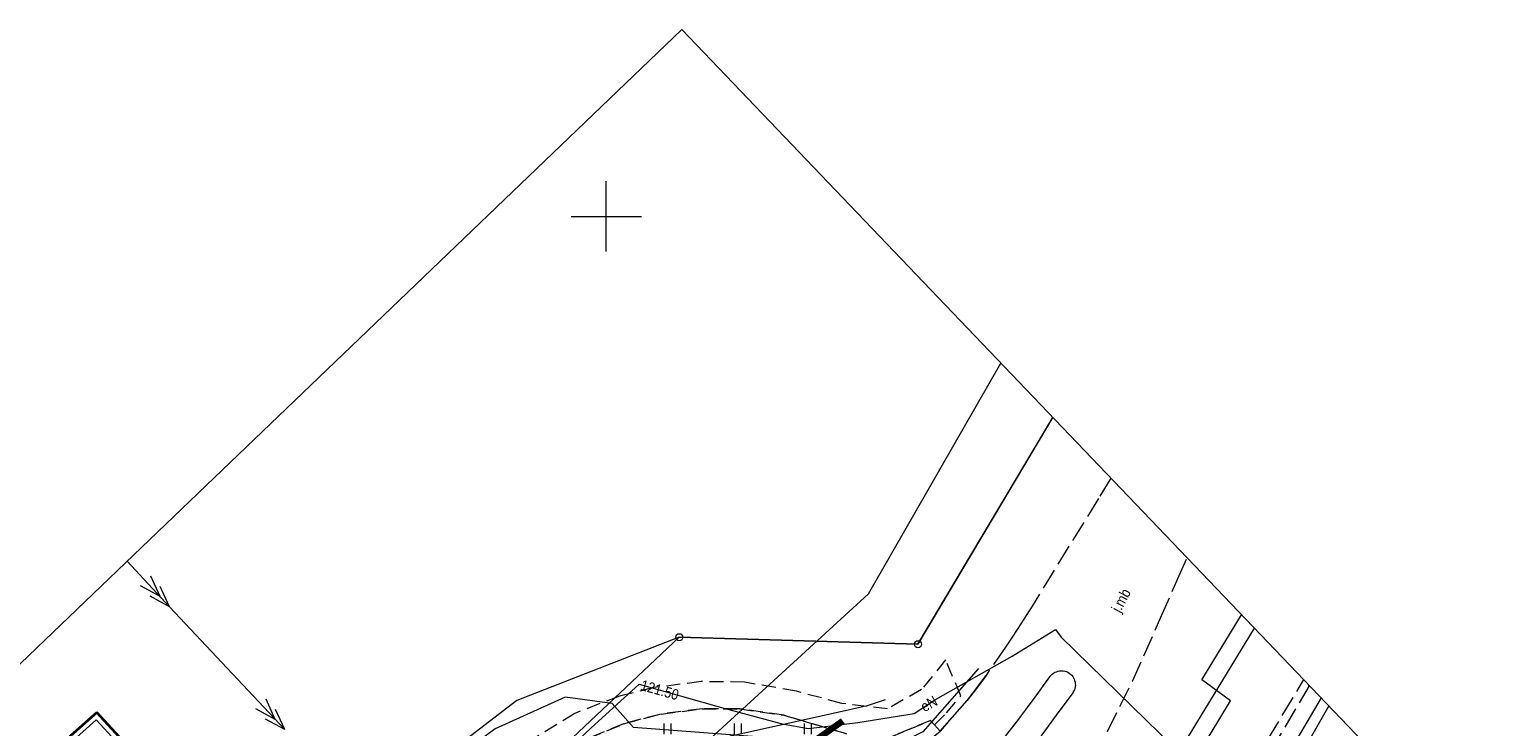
# Model space of a CAD drawing. Extents: x 0 to 6443539, y 0 to 5655063.
# Tile 23 of 64: x 6440759 to 6440864, y 5655014 to 5655063. Entities that reach past the tile are written whole.
import ezdxf
from ezdxf.enums import TextEntityAlignment as Align

# ---------------------------------------------------------------- set-up
doc = ezdxf.new("R2010")
doc.units = 0
doc.header["$MEASUREMENT"] = 0
for name, pattern in [('1.0_0.5', [1.5, 1, -0.5]), ('1.5_0.5', [2, 1.5, -0.5]), ('2', [0.9, 0.6, -0.3]), ('219-500', [0]), ('PRZER2-1', [3, 2, -1])]:
    doc.linetypes.add(name, pattern=pattern)
doc.layers.get('0').update_dxf_attribs({"color": 2, "linetype": 'CONTINUOUS', "lineweight": 5})
doc.layers.add('1ramki', color=7, linetype='PRZER2-1', lineweight=18)
for name, color, linetype in [('202-punkt graniczny', 7, 'CONTINUOUS'), ('218-kontur użytku gruntowego', 7, 'CONTINUOUS'), ('219-działka ewidencyjna', 7, 'CONTINUOUS'), ('droga dla rowerów', 7, 'CONTINUOUS'), ('jezdnia', 7, 'CONTINUOUS'), ('jezdnia-Atr17', 7, 'CONTINUOUS'), ('krawężnik', 7, 'CONTINUOUS'), ('obudowa ochronna przewodu', 7, 'CONTINUOUS'), ('przewód ciepłowniczy', 7, 'CONTINUOUS'), ('przewód ciepłowniczy - ob. projektowany', 7, 'CONTINUOUS'), ('przewód elektroenergetyczny podziemny', 7, 'CONTINUOUS'), ('przewód elektroenergetyczny podziemny-Atr1', 7, 'CONTINUOUS'), ('przewód wodociągowy', 7, 'CONTINUOUS'), ('rzedna', 7, 'CONTINUOUS'), ('rzedna-Atr2', 7, 'CONTINUOUS'), ('trawnik', 7, 'CONTINUOUS'), ('Zakres', 7, 'CONTINUOUS')]:
    doc.layers.add(name, color=color, linetype=linetype)
doc.styles.add('MapaZas', font='geodezja.shx', dxfattribs={"width": 0.9})

# ---------------------------------------------------------------- blocks, each defined once
blk = doc.blocks.new('202')
at = {"color": 0, "linetype": 'Continuous', "lineweight": 0}
blk.add_circle((0, 0), 0.25, dxfattribs=at)
blk = doc.blocks.new('TU04')
at = {"color": 0, "linetype": 'Continuous', "lineweight": 13}
for p, q in [((0, 0), (0, 0.75)), ((0.5, 0), (0.5, 0.75))]:
    blk.add_line(p, q, dxfattribs=at)
blk = doc.blocks.new('PW01')
at = {"linetype": 'Continuous', "lineweight": 13}
h = blk.add_hatch(color=0, dxfattribs=at)
edge = h.paths.add_edge_path()
edge.add_arc((0, 0), 0.045, 0, 360)

msp = doc.modelspace()

# ---------------------------------------------------------------- linework, layer by layer
at = {"color": 0, "lineweight": 13}
for p, q in [((6440800, 5655047.5), (6440800, 5655052.5)), ((6440800, 5655047.5), (6440800, 5655052.5)), ((6440800, 5655047.5), (6440800, 5655052.5)), ((6440800, 5655047.5), (6440800, 5655052.5)), ((6440797.5, 5655050), (6440800, 5655050)), ((6440797.5, 5655050), (6440800, 5655050)), ((6440800, 5655050), (6440802.5, 5655050)), ((6440800, 5655050), (6440802.5, 5655050))]:
    msp.add_line(p, q, dxfattribs=at)
at = {"color": 1, "linetype": 'Continuous', "lineweight": 13}
for p, q in [((6440765.86, 5655025.46), (6440768.89, 5655022.22)), ((6440768.21, 5655022.95), (6440767.55, 5655024.39)), ((6440768.21, 5655022.95), (6440766.82, 5655023.71)), ((6440768.89, 5655022.22), (6440768.23, 5655023.66)), ((6440768.89, 5655022.22), (6440767.5, 5655022.98)), ((6440768.89, 5655022.22), (6440777.1, 5655013.47)), ((6440776.42, 5655014.2), (6440775.03, 5655014.95)), ((6440776.42, 5655014.2), (6440775.76, 5655015.64)), ((6440777.1, 5655013.47), (6440776.44, 5655014.91)), ((6440777.1, 5655013.47), (6440775.71, 5655014.22))]:
    msp.add_line(p, q, dxfattribs=at)
at = {"layer": '1ramki', "color": 0, "linetype": 'Continuous', "lineweight": 13, "flags": 128}
msp.add_lwpolyline([(6440805.37, 5655063.3), (6440944.15, 5654918.36), (6440843.03, 5654821.53), (6440704.25, 5654966.46)], close=True, dxfattribs=at)
at = {"layer": '218-kontur użytku gruntowego', "color": 3, "linetype": 'Continuous', "lineweight": 13}
msp.add_lwpolyline([(6440831.8, 5655035.7), (6440822.2, 5655019.55)], dxfattribs=at)
at = {"layer": '218-kontur użytku gruntowego', "color": 3, "linetype": 'Continuous', "lineweight": 13, "flags": 128}
for points in [[(6440782.02, 5654998.2), (6440805.2, 5655020.05)], [(6440805.2, 5655020.05), (6440782.02, 5654998.2)], [(6440805.2, 5655020.05), (6440793.63, 5655015.55)], [(6440822.2, 5655019.55), (6440805.2, 5655020.05)], [(6440793.63, 5655015.55), (6440782.86, 5655007.29)]]:
    msp.add_lwpolyline(points, dxfattribs=at)
at = {"layer": '219-działka ewidencyjna', "color": 3, "linetype": '219-500', "lineweight": 13}
for points in [[(6440822.2, 5655019.55), (6440831.8, 5655035.69)], [(6440846.16, 5655020.7), (6440830.97, 5654995.8)]]:
    msp.add_lwpolyline(points, dxfattribs=at)
at = {"layer": '219-działka ewidencyjna', "color": 3, "linetype": '219-500', "lineweight": 13, "flags": 128}
for points in [[(6440782.02, 5654998.2), (6440805.2, 5655020.05)], [(6440805.2, 5655020.05), (6440822.2, 5655019.55)]]:
    msp.add_lwpolyline(points, dxfattribs=at)
at = {"layer": 'droga dla rowerów', "color": 7, "linetype": '1.0_0.5', "lineweight": 13}
for points in [[(6440820.21, 5655012.93), (6440823.1, 5655014.12), (6440823.38, 5655013.81), (6440824.24, 5655014.67), (6440825.26, 5655015.88), (6440824.16, 5655018.43), (6440822.46, 5655016.32), (6440820.03, 5655014.95), (6440816.78, 5655015.34), (6440813.55, 5655016.2), (6440809.84, 5655016.85), (6440806.76, 5655016.89), (6440803.36, 5655016.46), (6440800.94, 5655015.86), (6440797.75, 5655014.63), (6440792.62, 5655011.44)], [(6440798.65, 5655012.81), (6440801.23, 5655013.89), (6440803.91, 5655014.58), (6440806.82, 5655014.95), (6440809.48, 5655014.96), (6440812.64, 5655014.5), (6440817.1, 5655013.18)]]:
    msp.add_lwpolyline(points, dxfattribs=at)
at = {"layer": 'jezdnia', "color": 7, "linetype": '1.5_0.5', "lineweight": 13}
for points in [[(6440835.95, 5655031.36), (6440835.06, 5655029.92), (6440830.33, 5655022.27), (6440829.52, 5655021.01), (6440828.9, 5655020.06), (6440828.43, 5655019.34), (6440827.28, 5655017.68), (6440827.06, 5655017.32), (6440826.11, 5655016.07), (6440825.7, 5655015.54), (6440823.77, 5655013.37)], [(6440838.3, 5655018.72), (6440839.51, 5655021.48), (6440840.72, 5655024.22), (6440841.37, 5655025.7)], [(6440835.71, 5655013.34), (6440836.59, 5655015.11), (6440837.48, 5655016.93), (6440838.3, 5655018.72)]]:
    msp.add_lwpolyline(points, dxfattribs=at)
at = {"layer": 'jezdnia', "color": 7, "linetype": '1.5_0.5', "lineweight": 13, "flags": 128}
msp.add_lwpolyline([(6440823.52, 5655005.55), (6440823.43, 5655005.61), (6440823.34, 5655005.68), (6440823.27, 5655005.76), (6440823.2, 5655005.85), (6440823.15, 5655005.95), (6440823.1, 5655006.05), (6440823.07, 5655006.16), (6440823.05, 5655006.27), (6440823.04, 5655006.38), (6440823.04, 5655006.49), (6440823.06, 5655006.6), (6440823.09, 5655006.71), (6440823.13, 5655006.81), (6440823.18, 5655006.91), (6440823.24, 5655007), (6440823.31, 5655007.09), (6440824.06, 5655007.9), (6440825.44, 5655009.37), (6440826.73, 5655010.9), (6440828, 5655012.45), (6440829.22, 5655014.01), (6440830.42, 5655015.62), (6440831.59, 5655017.24), (6440831.67, 5655017.33), (6440831.75, 5655017.41), (6440831.85, 5655017.49), (6440831.95, 5655017.55), (6440832.06, 5655017.59), (6440832.18, 5655017.63), (6440832.29, 5655017.65), (6440832.41, 5655017.66), (6440832.53, 5655017.65), (6440832.65, 5655017.64), (6440832.77, 5655017.6), (6440832.88, 5655017.56), (6440832.98, 5655017.5), (6440833.07, 5655017.43), (6440833.15, 5655017.35), (6440833.22, 5655017.26), (6440833.28, 5655017.17), (6440833.33, 5655017.07), (6440833.36, 5655016.96), (6440833.39, 5655016.85), (6440833.4, 5655016.74), (6440833.41, 5655016.63), (6440833.39, 5655016.52), (6440833.37, 5655016.41), (6440833.34, 5655016.3), (6440833.29, 5655016.2), (6440833.23, 5655016.1), (6440832.05, 5655014.5), (6440831.48, 5655013.71), (6440830.31, 5655012.14), (6440829.62, 5655011.3), (6440828.34, 5655009.74), (6440827.04, 5655008.22), (6440825.69, 5655006.72), (6440824.73, 5655005.71), (6440824.65, 5655005.64), (6440824.56, 5655005.58), (6440824.46, 5655005.52), (6440824.36, 5655005.48), (6440824.26, 5655005.45), (6440824.15, 5655005.43), (6440824.04, 5655005.42), (6440823.93, 5655005.42), (6440823.82, 5655005.44), (6440823.72, 5655005.47), (6440823.62, 5655005.5)], close=True, dxfattribs=at)
at = {"layer": 'krawężnik', "color": 7, "linetype": 'Continuous', "lineweight": 13, "flags": 128}
for points in [[(6440816.3, 5655010.93), (6440816.43, 5655010.91), (6440816.7, 5655010.86), (6440816.97, 5655010.83), (6440817.23, 5655010.8), (6440817.5, 5655010.77), (6440817.77, 5655010.75), (6440818.04, 5655010.74), (6440819.47, 5655010.95), (6440820.44, 5655011.28), (6440821.37, 5655011.68), (6440822.27, 5655012.17), (6440823.07, 5655012.76), (6440823.77, 5655013.37), (6440825.7, 5655015.54), (6440826.11, 5655016.07), (6440827.06, 5655017.32)], [(6440828, 5655012.45), (6440829.22, 5655014.01), (6440830.42, 5655015.62), (6440831.59, 5655017.24), (6440831.67, 5655017.33), (6440831.75, 5655017.41), (6440831.85, 5655017.49), (6440831.95, 5655017.55), (6440832.06, 5655017.59), (6440832.18, 5655017.63), (6440832.29, 5655017.65), (6440832.41, 5655017.66), (6440832.53, 5655017.65), (6440832.65, 5655017.64), (6440832.77, 5655017.6), (6440832.88, 5655017.56), (6440832.98, 5655017.5), (6440833.07, 5655017.43), (6440833.15, 5655017.35), (6440833.22, 5655017.26), (6440833.28, 5655017.17), (6440833.33, 5655017.07), (6440833.36, 5655016.96), (6440833.39, 5655016.85), (6440833.4, 5655016.74), (6440833.41, 5655016.63), (6440833.39, 5655016.52), (6440833.37, 5655016.41), (6440833.34, 5655016.3), (6440833.29, 5655016.2), (6440833.23, 5655016.1), (6440832.05, 5655014.5), (6440831.48, 5655013.71), (6440830.31, 5655012.14)]]:
    msp.add_lwpolyline(points, dxfattribs=at)
at = {"layer": 'obudowa ochronna przewodu', "color": 0, "lineweight": 35}
for p, q in [((6440763.7, 5655014.7), (6440759.93, 5655011.34)), ((6440772.57, 5655005.06), (6440763.7, 5655014.7))]:
    msp.add_line(p, q, dxfattribs=at)
at = {"layer": 'przewód ciepłowniczy', "color": 212, "linetype": 'Continuous', "lineweight": 13}
msp.add_lwpolyline([(6440801.31, 5654966.27), (6440800.28, 5654968.33), (6440768.77, 5655001.56), (6440772.06, 5655005.06), (6440763.67, 5655014.17), (6440759.9, 5655010.81), (6440755.56, 5655015.6)], dxfattribs=at)
at = {"layer": 'przewód ciepłowniczy - ob. projektowany', "color": 212, "linetype": '1.5_0.5', "lineweight": 13}
for points in [[(6440779.9, 5654978.44), (6440800.77, 5654991.93), (6440821.97, 5654976.53), (6440824.56, 5654974.99), (6440849.68, 5655017.03)], [(6440780.23, 5654977.93), (6440800.75, 5654991.21), (6440821.62, 5654976.04), (6440824.76, 5654974.17), (6440850.1, 5655016.58)]]:
    msp.add_lwpolyline(points, dxfattribs=at)
at = {"layer": 'przewód elektroenergetyczny podziemny', "color": 1, "linetype": 'Continuous', "lineweight": 13}
for points in [[(6440773.83, 5654973), (6440774.93, 5654974.51), (6440786.09, 5654988.77), (6440795.66, 5655002.09), (6440818.68, 5655023.13), (6440828.1, 5655039.55)], [(6440819.55, 5654968.2), (6440817.82, 5654971.65), (6440818.48, 5654971.9), (6440819.93, 5654970.81), (6440822.28, 5654969.69), (6440825.03, 5654967.07), (6440826.01, 5654967.15), (6440827.7, 5654969.2), (6440832.77, 5654974.08), (6440833.78, 5654974.99), (6440834.36, 5654976.24), (6440843.03, 5654993.55), (6440845.07, 5654997.66), (6440844.27, 5654998.5), (6440838.23, 5655002.52), (6440837.28, 5655003.25), (6440837.97, 5655004.79), (6440844.46, 5655015.52), (6440842.75, 5655016.78), (6440842.43, 5655017.01), (6440845.25, 5655021.65)], [(6440826.51, 5655017.82), (6440822.55, 5655013.32), (6440819.27, 5655011.69), (6440816.43, 5655011.83), (6440812.59, 5655012.82), (6440801.94, 5655013.63), (6440800.41, 5655015.33), (6440797.06, 5655015.79), (6440792.09, 5655013.54), (6440783.42, 5655007.15), (6440779.72, 5655006.5), (6440773.48, 5655002), (6440766.23, 5655003.24), (6440763.47, 5655003.28), (6440757.56, 5655005.77), (6440750.87, 5655011.11)], [(6440851.46, 5655015.16), (6440848.42, 5655009.85), (6440842.02, 5654999.46), (6440835.85, 5654993.29), (6440829.64, 5654987.09), (6440821.07, 5654978.52), (6440812.4, 5654970.06), (6440806.55, 5654963.57), (6440798.73, 5654955.06), (6440789.69, 5654944.84), (6440781.78, 5654936.2), (6440773.08, 5654928.33), (6440760.62, 5654916.78), (6440755.81, 5654912.61)], [(6440850.92, 5655015.73), (6440836.05, 5654990.52), (6440833.43, 5654987.1), (6440830.33, 5654981.79), (6440828.1, 5654978.09), (6440827.42, 5654970.13)]]:
    msp.add_lwpolyline(points, dxfattribs=at)
at = {"layer": 'przewód elektroenergetyczny podziemny', "color": 1, "linetype": 'Continuous', "lineweight": 13, "flags": 128}
for points in [[(6440814.41, 5655013.55), (6440817.92, 5655013.97), (6440821.93, 5655014.62), (6440823.45, 5655015.61), (6440828.92, 5655018.71), (6440832, 5655020.6), (6440832.4, 5655020.06), (6440840.46, 5655012.21)], [(6440787.01, 5654985.73), (6440786.56, 5654993.56), (6440786.37, 5655000.74), (6440790.28, 5655003.17), (6440790.39, 5655005.53), (6440792.59, 5655007.8), (6440795.21, 5655010.11), (6440798.9, 5655013.58), (6440802.35, 5655016.71), (6440808.2, 5655015.05), (6440812.53, 5655013.89), (6440814.41, 5655013.55)]]:
    msp.add_lwpolyline(points, dxfattribs=at)
at = {"layer": 'przewód wodociągowy', "color": 5, "linetype": 'Continuous', "lineweight": 13, "flags": 128}
msp.add_lwpolyline([(6440819.87, 5655015.6), (6440818.58, 5655015.17), (6440816.8, 5655014.76), (6440802.13, 5655011.51), (6440785.8, 5655001.38), (6440785.41, 5655000.55), (6440786.27, 5654987.82), (6440786.23, 5654987.07)], dxfattribs=at)
at = {"layer": 'trawnik', "color": 7, "linetype": '1.0_0.5', "lineweight": 13}
for points in [[(6440817.1, 5655013.18), (6440812.64, 5655014.5), (6440809.48, 5655014.96), (6440806.82, 5655014.95), (6440803.91, 5655014.58), (6440801.23, 5655013.89), (6440798.65, 5655012.81)], [(6440823.77, 5655013.37), (6440823.38, 5655013.81), (6440823.1, 5655014.12), (6440820.21, 5655012.93)]]:
    msp.add_lwpolyline(points, dxfattribs=at)
at = {"layer": 'Zakres', "color": 6, "linetype": '2', "lineweight": 100, "ltscale": 10, "flags": 128}
msp.add_lwpolyline([(6440816.83, 5655014.07), (6440755.45, 5654971.03), (6440849.66, 5654865.39), (6440897.27, 5654894.48), (6440841.17, 5654953.39), (6440859.87, 5654965.39)], close=True, dxfattribs=at)

# ---------------------------------------------------------------- block references
at = {"layer": '202-punkt graniczny', "color": 3, "linetype": 'Continuous', "lineweight": 13}
for p in [(6440805.2, 5655020.05), (6440822.2, 5655019.55)]:
    msp.add_blockref('202', p, dxfattribs=at)
at = {"layer": 'rzedna', "color": 1, "linetype": 'Continuous', "lineweight": 13}
msp.add_blockref('PW01', (6440802.35, 5655016.71), dxfattribs=at)
at = {"layer": 'trawnik', "color": 7, "linetype": 'Continuous', "lineweight": 13}
for p in [(6440804.12, 5655013.16), (6440809.12, 5655013.16), (6440814.12, 5655013.16)]:
    msp.add_blockref('TU04', p, dxfattribs=at)

# ---------------------------------------------------------------- texts
at = {"layer": 'jezdnia-Atr17', "color": 7, "lineweight": 13, "style": 'MapaZas', "width": 0.9}
msp.add_text('j.mb', height=0.75, rotation=62.285, dxfattribs=at).set_placement((6440836.6, 5655021.74))
at = {"layer": 'przewód elektroenergetyczny podziemny-Atr1', "color": 1, "lineweight": 13, "style": 'MapaZas', "width": 0.9}
msp.add_text('eN', height=0.75, rotation=29.539, dxfattribs=at).set_placement((6440822.98, 5655015.31), align=Align.MIDDLE_CENTER)
at = {"layer": 'rzedna-Atr2', "color": 1, "lineweight": 13, "style": 'MapaZas', "width": 0.9}
msp.add_text('121.50', height=0.75, rotation=344.158, dxfattribs=at).set_placement((6440802.48, 5655016.67), align=Align.MIDDLE_LEFT)

doc.saveas('drawing.dxf')
